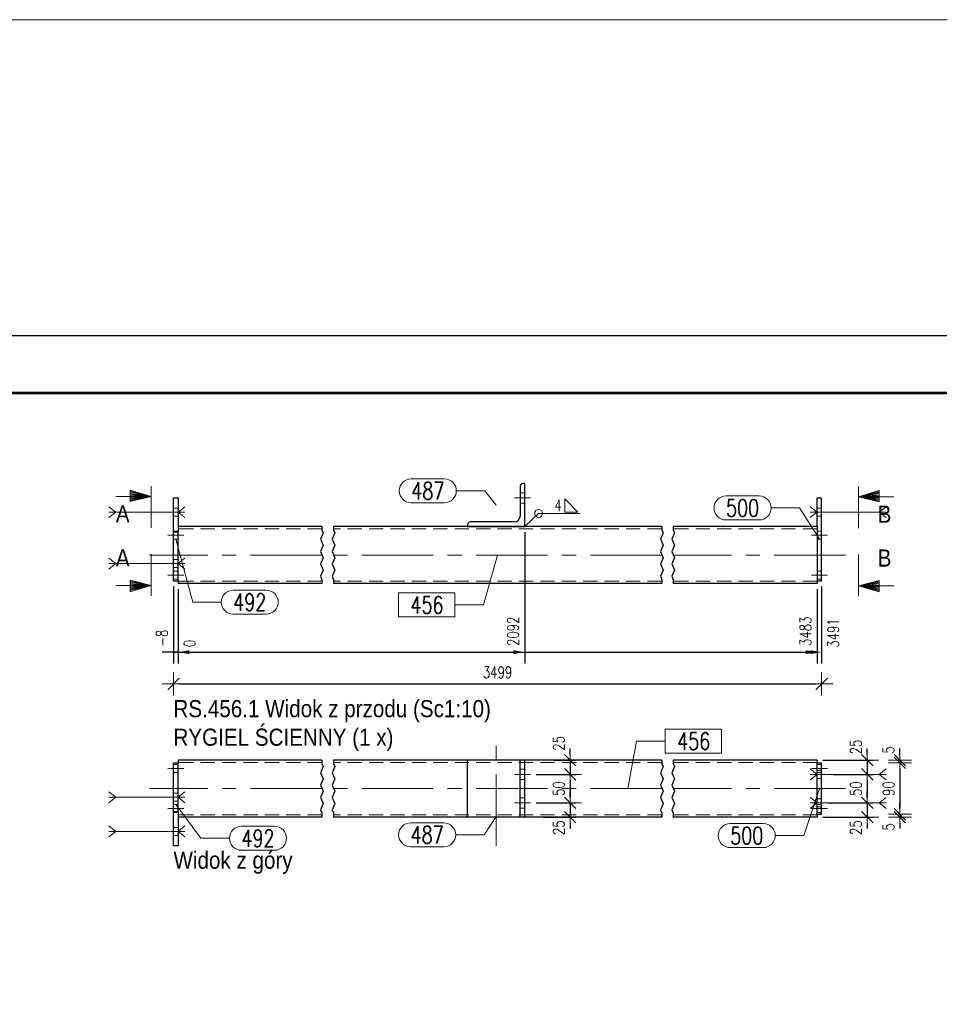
# Model space of a CAD drawing. Header units: millimetres. Extents: x -877 to 135, y 14151 to 14821.
# Tile 14 of 46: x -716 to -554, y 14628 to 14800. Entities that reach past the tile are written whole.
import ezdxf
from ezdxf.enums import TextEntityAlignment as Align

# ---------------------------------------------------------------- set-up
doc = ezdxf.new("R2010")
doc.units = ezdxf.units.MM
doc.header["$LTSCALE"] = 10
doc.linetypes.add('HIDDEN', pattern=[0.375, 0.25, -0.125])
doc.linetypes.add('MITTE', pattern=[2, 1.25, -0.25, 0.25, -0.25])
doc.layers.get('Defpoints').update_dxf_attribs({"color": 1})
doc.layers.add('_FORMATKA', color=8, linetype='Continuous', plot=False)
for name, color, linetype, lineweight in [('_RAMKA', 7, 'Continuous', 35), ('PS_Bolt', 4, 'Continuous', 13), ('PS_DIM', 4, 'Continuous', 13), ('PS_Hidden', 2, 'HIDDEN', 9), ('PS_Mid', 5, 'MITTE', 15), ('PS_Pos', 1, 'Continuous', 15), ('PS_Shape', 161, 'Continuous', 30), ('PS_SOLID', 7, 'Continuous', 30), ('PS_TEXT', 3, 'Continuous', 18), ('PS_Weld', 1, 'Continuous', 9)]:
    doc.layers.add(name, color=color, linetype=linetype, lineweight=lineweight)
doc.styles.add('gil', font='txt', dxfattribs={"width": 0.9})
doc.styles.add('ROMANS', font='romans.shx', dxfattribs={"width": 0.8})
doc.styles.add('simplex', font='simplex.shx', dxfattribs={"width": 0.75})
doc.dimstyles.new('1_10_GŁ_DS1-LS10', dxfattribs={"dimtxt": 2, "dimasz": 2, "dimexe": 2, "dimexo": 1, "dimgap": 1, "dimtad": 1, "dimjust": 4, "dimdec": 0, "dimlfac": 10, "dimtxsty": 'simplex', "dimblk1": 'NONE', "dimsah": 1, "dimcen": 2, "dimclrd": 256, "dimclre": 256, "dimclrt": 3, "dimadec": 1, "dimazin": 0, "dimtfac": 1, "dimtdec": 0, "dimtmove": 2, "dimatfit": 3, "dimfxl": 1, "dimarcsym": 0})
doc.dimstyles.new('1_10_PRZ', dxfattribs={"dimtxt": 2, "dimasz": 1, "dimexe": 2, "dimexo": 5, "dimgap": 1, "dimtad": 1, "dimdec": 0, "dimlfac": 10, "dimtxsty": 'simplex', "dimblk": 'dimznak', "dimcen": 2, "dimse1": 1, "dimse2": 1, "dimclrt": 3, "dimadec": 1, "dimazin": 0, "dimtfac": 1, "dimtdec": 0, "dimtix": 1, "dimtmove": 2, "dimatfit": 3, "dimldrblk": 'dim-grot', "dimfxl": 1, "dimarcsym": 0})
doc.dimstyles.new('1_10_PRZ_DS1-LS10', dxfattribs={"dimtxt": 2, "dimasz": 1, "dimexe": 2, "dimexo": 5, "dimgap": 1, "dimtad": 1, "dimdec": 0, "dimlfac": 10, "dimtxsty": 'simplex', "dimblk": 'dimznak', "dimcen": 2, "dimse1": 1, "dimse2": 1, "dimclrt": 3, "dimadec": 1, "dimazin": 0, "dimtfac": 1, "dimtdec": 0, "dimtix": 1, "dimtmove": 2, "dimatfit": 3, "dimldrblk": 'dim-grot', "dimfxl": 1, "dimarcsym": 0})
doc.dimstyles.new('1_10_SC', dxfattribs={"dimtxt": 2, "dimasz": 1, "dimexe": 1, "dimexo": 1, "dimgap": 1, "dimtad": 1, "dimdec": 0, "dimlfac": 10, "dimtxsty": 'simplex', "dimblk": 'dimznak', "dimcen": 2, "dimclrd": 256, "dimclre": 256, "dimclrt": 3, "dimadec": 1, "dimazin": 0, "dimtfac": 1, "dimtdec": 0, "dimtix": 1, "dimtmove": 2, "dimatfit": 3, "dimldrblk": 'dim-grot', "dimfxl": 1, "dimarcsym": 0})

# ---------------------------------------------------------------- blocks, each defined once
blk = doc.blocks.new('*D19')
at = {"layer": 'Defpoints', "color": 0, "transparency": 16777216}
for p in [(-688.6, 14702.2), (-687.8, 14701.7), (-687.8, 14689.7)]:
    blk.add_point(p, dxfattribs=at)
at = {"layer": 'PS_DIM', "lineweight": -2, "transparency": 16777216}
for p, q in [((-688.6, 14701.2), (-688.6, 14687.7)), ((-687.8, 14700.7), (-687.8, 14687.7)), ((-688.6, 14689.7), (-690.6, 14689.7)), ((-688.6, 14689.7), (-687.8, 14689.7)), ((-685.8, 14689.7), (-683.8, 14689.7))]:
    blk.add_line(p, q, dxfattribs=at)
at = {"layer": 'PS_DIM', "transparency": 16777216}
blk.add_solid([(-685.8, 14690.03), (-685.8, 14689.36), (-687.8, 14689.7)], dxfattribs=at)
at = {"layer": 'PS_DIM', "color": 3, "transparency": 16777216, "insert": (-690.62, 14692.15), "char_height": 2, "attachment_point": 5, "rotation": 90, "style": 'simplex'}
blk.add_mtext('-8', dxfattribs=at)
blk = doc.blocks.new('_None')
blk = doc.blocks.new('*D20')
at = {"layer": 'Defpoints', "color": 0, "transparency": 16777216}
for p in [(-687.8, 14701.7), (-687.8, 14701.7), (-687.8, 14689.7)]:
    blk.add_point(p, dxfattribs=at)
at = {"layer": 'PS_DIM', "lineweight": -2, "transparency": 16777216}
for p, q in [((-687.8, 14700.7), (-687.8, 14687.7)), ((-687.8, 14700.7), (-687.8, 14687.7)), ((-687.8, 14689.7), (-689.8, 14689.7)), ((-685.8, 14689.7), (-683.8, 14689.7))]:
    blk.add_line(p, q, dxfattribs=at)
at = {"layer": 'PS_DIM', "transparency": 16777216}
blk.add_solid([(-685.8, 14690.03), (-685.8, 14689.36), (-687.8, 14689.7)], dxfattribs=at)
at = {"layer": 'PS_DIM', "color": 3, "transparency": 16777216, "insert": (-685.78, 14691.22), "char_height": 2, "attachment_point": 5, "rotation": 90, "style": 'simplex'}
blk.add_mtext('0', dxfattribs=at)
blk = doc.blocks.new('*D21')
at = {"layer": 'Defpoints', "color": 0, "transparency": 16777216}
for p in [(-627.1, 14711.7), (-687.8, 14701.7), (-627.1, 14689.7)]:
    blk.add_point(p, dxfattribs=at)
at = {"layer": 'PS_DIM', "lineweight": -2, "transparency": 16777216}
for p, q in [((-627.1, 14710.7), (-627.1, 14687.7)), ((-687.8, 14700.7), (-687.8, 14687.7)), ((-687.8, 14689.7), (-629.1, 14689.7))]:
    blk.add_line(p, q, dxfattribs=at)
at = {"layer": 'PS_DIM', "transparency": 16777216}
blk.add_solid([(-629.1, 14690.03), (-629.1, 14689.36), (-627.1, 14689.7)], dxfattribs=at)
at = {"layer": 'PS_DIM', "color": 3, "transparency": 16777216, "insert": (-629.12, 14693.36), "char_height": 2, "attachment_point": 5, "rotation": 90, "style": 'simplex'}
blk.add_mtext('2092', dxfattribs=at)
blk = doc.blocks.new('*D22')
at = {"layer": 'Defpoints', "color": 0, "transparency": 16777216}
for p in [(-687.8, 14701.7), (-575.9, 14701.7), (-575.9, 14689.7)]:
    blk.add_point(p, dxfattribs=at)
at = {"layer": 'PS_DIM', "lineweight": -2, "transparency": 16777216}
for p, q in [((-687.8, 14700.7), (-687.8, 14687.7)), ((-575.9, 14700.7), (-575.9, 14687.7)), ((-687.8, 14689.7), (-577.9, 14689.7))]:
    blk.add_line(p, q, dxfattribs=at)
at = {"layer": 'PS_DIM', "transparency": 16777216}
blk.add_solid([(-577.9, 14690.03), (-577.9, 14689.36), (-575.9, 14689.7)], dxfattribs=at)
at = {"layer": 'PS_DIM', "color": 3, "transparency": 16777216, "insert": (-577.92, 14693.36), "char_height": 2, "attachment_point": 5, "rotation": 90, "style": 'simplex'}
blk.add_mtext('3483', dxfattribs=at)
blk = doc.blocks.new('*D23')
at = {"layer": 'Defpoints', "color": 0, "transparency": 16777216}
for p in [(-687.8, 14701.7), (-575.1, 14702.2), (-575.1, 14689.7)]:
    blk.add_point(p, dxfattribs=at)
at = {"layer": 'PS_DIM', "lineweight": -2, "transparency": 16777216}
for p, q in [((-575.1, 14701.2), (-575.1, 14687.7)), ((-687.8, 14700.7), (-687.8, 14687.7)), ((-687.8, 14689.7), (-577.1, 14689.7))]:
    blk.add_line(p, q, dxfattribs=at)
at = {"layer": 'PS_DIM', "transparency": 16777216}
blk.add_solid([(-577.1, 14690.03), (-577.1, 14689.36), (-575.1, 14689.7)], dxfattribs=at)
at = {"layer": 'PS_DIM', "color": 3, "transparency": 16777216, "insert": (-573.08, 14693.04), "char_height": 2, "attachment_point": 5, "rotation": 90, "style": 'simplex'}
blk.add_mtext('3491', dxfattribs=at)
blk = doc.blocks.new('dimznak')
at = {"color": 0}
for points in [[(0, 2), (0, -2)], [(-2, 0), (2, 0)]]:
    blk.add_lwpolyline(points, dxfattribs=at)
at = {"color": 2}
blk.add_lwpolyline([(1, 1), (-1, -1)], dxfattribs=at)
blk = doc.blocks.new('*D46')
at = {"layer": 'Defpoints', "color": 0, "transparency": 16777216}
for p in [(-622.96, 14670.81), (-626.1, 14668.31), (-619.14, 14668.31)]:
    blk.add_point(p, dxfattribs=at)
at = {"layer": 'PS_DIM', "lineweight": -2, "transparency": 16777216}
for p, q in [((-619.14, 14671.81), (-619.14, 14672.81)), ((-621.96, 14670.81), (-618.14, 14670.81)), ((-619.14, 14670.81), (-619.14, 14668.31)), ((-625.1, 14668.31), (-618.14, 14668.31)), ((-619.14, 14667.31), (-619.14, 14666.31))]:
    blk.add_line(p, q, dxfattribs=at)
for p, rotation in [((-619.14, 14670.81), 270), ((-619.14, 14668.31), 90)]:
    blk.add_blockref('dimznak', p, dxfattribs=dict(at, rotation=rotation))
at = {"layer": 'PS_DIM', "color": 3, "transparency": 16777216, "insert": (-621.14, 14673.73), "char_height": 2, "attachment_point": 5, "rotation": 90, "style": 'simplex'}
blk.add_mtext('25', dxfattribs=at)
blk = doc.blocks.new('dim-grot')
blk.add_hatch(color=256).paths.add_polyline_path([(0, 0), (-2, 0.5), (-2, -0.5)])
blk.add_lwpolyline([(0, 0), (-2, 0.5), (-2, -0.5), (0, 0)])
blk = doc.blocks.new('*D47')
at = {"layer": 'Defpoints', "color": 0, "transparency": 16777216}
for p in [(-626.1, 14668.31), (-626.1, 14663.31), (-619.14, 14663.31)]:
    blk.add_point(p, dxfattribs=at)
at = {"layer": 'PS_DIM', "lineweight": -2, "transparency": 16777216}
for p, q in [((-625.1, 14668.31), (-618.14, 14668.31)), ((-619.14, 14667.31), (-619.14, 14664.31)), ((-625.1, 14663.31), (-618.14, 14663.31))]:
    blk.add_line(p, q, dxfattribs=at)
for p, rotation in [((-619.14, 14668.31), 90), ((-619.14, 14663.31), 270)]:
    blk.add_blockref('dimznak', p, dxfattribs=dict(at, rotation=rotation))
at = {"layer": 'PS_DIM', "color": 3, "transparency": 16777216, "insert": (-621.14, 14665.81), "char_height": 2, "attachment_point": 5, "rotation": 90, "style": 'simplex'}
blk.add_mtext('50', dxfattribs=at)
blk = doc.blocks.new('*D48')
at = {"layer": 'Defpoints', "color": 0, "transparency": 16777216}
for p in [(-626.1, 14663.31), (-624.81, 14660.81), (-619.14, 14660.81)]:
    blk.add_point(p, dxfattribs=at)
at = {"layer": 'PS_DIM', "lineweight": -2, "transparency": 16777216}
for p, q in [((-619.14, 14664.31), (-619.14, 14665.31)), ((-625.1, 14663.31), (-618.14, 14663.31)), ((-619.14, 14663.31), (-619.14, 14660.81)), ((-623.81, 14660.81), (-618.14, 14660.81)), ((-619.14, 14659.81), (-619.14, 14658.81))]:
    blk.add_line(p, q, dxfattribs=at)
for p, rotation in [((-619.14, 14663.31), 270), ((-619.14, 14660.81), 90)]:
    blk.add_blockref('dimznak', p, dxfattribs=dict(at, rotation=rotation))
at = {"layer": 'PS_DIM', "color": 3, "transparency": 16777216, "insert": (-621.14, 14658.95), "char_height": 2, "attachment_point": 5, "rotation": 90, "style": 'simplex'}
blk.add_mtext('25', dxfattribs=at)
blk = doc.blocks.new('*D61')
at = {"layer": 'Defpoints', "color": 0, "transparency": 16777216}
for p in [(-575.9, 14670.81), (-574.1, 14668.31), (-567.1, 14668.31)]:
    blk.add_point(p, dxfattribs=at)
at = {"layer": 'PS_DIM', "lineweight": -2, "transparency": 16777216}
for p, q in [((-567.1, 14671.81), (-567.1, 14672.81)), ((-574.9, 14670.81), (-566.1, 14670.81)), ((-567.1, 14670.81), (-567.1, 14668.31)), ((-573.1, 14668.31), (-566.1, 14668.31)), ((-567.1, 14667.31), (-567.1, 14666.31))]:
    blk.add_line(p, q, dxfattribs=at)
for p, rotation in [((-567.1, 14670.81), 270), ((-567.1, 14668.31), 90)]:
    blk.add_blockref('dimznak', p, dxfattribs=dict(at, rotation=rotation))
at = {"layer": 'PS_DIM', "color": 3, "transparency": 16777216, "insert": (-569.1, 14673.1), "char_height": 2, "attachment_point": 5, "rotation": 90, "style": 'simplex'}
blk.add_mtext('25', dxfattribs=at)
blk = doc.blocks.new('*D62')
at = {"layer": 'Defpoints', "color": 0, "transparency": 16777216}
for p in [(-574.1, 14668.31), (-575.1, 14663.31), (-567.1, 14663.31)]:
    blk.add_point(p, dxfattribs=at)
at = {"layer": 'PS_DIM', "lineweight": -2, "transparency": 16777216}
for p, q in [((-573.1, 14668.31), (-566.1, 14668.31)), ((-567.1, 14667.31), (-567.1, 14664.31)), ((-574.1, 14663.31), (-566.1, 14663.31))]:
    blk.add_line(p, q, dxfattribs=at)
for p, rotation in [((-567.1, 14668.31), 90), ((-567.1, 14663.31), 270)]:
    blk.add_blockref('dimznak', p, dxfattribs=dict(at, rotation=rotation))
at = {"layer": 'PS_DIM', "color": 3, "transparency": 16777216, "insert": (-569.1, 14665.81), "char_height": 2, "attachment_point": 5, "rotation": 90, "style": 'simplex'}
blk.add_mtext('50', dxfattribs=at)
blk = doc.blocks.new('*D63')
at = {"layer": 'Defpoints', "color": 0, "transparency": 16777216}
for p in [(-575.1, 14663.31), (-575.9, 14660.81), (-567.1, 14660.81)]:
    blk.add_point(p, dxfattribs=at)
at = {"layer": 'PS_DIM', "lineweight": -2, "transparency": 16777216}
for p, q in [((-567.1, 14664.31), (-567.1, 14665.31)), ((-574.1, 14663.31), (-566.1, 14663.31)), ((-567.1, 14663.31), (-567.1, 14660.81)), ((-574.9, 14660.81), (-566.1, 14660.81)), ((-567.1, 14659.81), (-567.1, 14658.81))]:
    blk.add_line(p, q, dxfattribs=at)
for p, rotation in [((-567.1, 14663.31), 270), ((-567.1, 14660.81), 90)]:
    blk.add_blockref('dimznak', p, dxfattribs=dict(at, rotation=rotation))
at = {"layer": 'PS_DIM', "color": 3, "transparency": 16777216, "insert": (-569.1, 14658.96), "char_height": 2, "attachment_point": 5, "rotation": 90, "style": 'simplex'}
blk.add_mtext('25', dxfattribs=at)
blk = doc.blocks.new('*D64')
at = {"layer": 'Defpoints', "color": 0, "transparency": 16777216}
for p in [(-575.9, 14670.81), (-575.1, 14670.31), (-561.39, 14670.31)]:
    blk.add_point(p, dxfattribs=at)
at = {"layer": 'PS_DIM', "color": 0, "lineweight": -2, "transparency": 16777216}
for p, q in [((-561.39, 14671.81), (-561.39, 14672.81)), ((-561.39, 14670.81), (-561.39, 14670.31)), ((-561.39, 14669.31), (-561.39, 14668.31))]:
    blk.add_line(p, q, dxfattribs=at)
for p, rotation in [((-561.39, 14670.81), 270), ((-561.39, 14670.31), 90)]:
    blk.add_blockref('dimznak', p, dxfattribs=dict(at, rotation=rotation))
at = {"layer": 'PS_DIM', "color": 3, "transparency": 16777216, "insert": (-563.39, 14672.59), "char_height": 2, "attachment_point": 5, "rotation": 90, "style": 'simplex'}
blk.add_mtext('5', dxfattribs=at)
blk = doc.blocks.new('*D65')
at = {"layer": 'Defpoints', "color": 0, "transparency": 16777216}
for p in [(-575.1, 14670.31), (-575.1, 14661.31), (-561.39, 14661.31)]:
    blk.add_point(p, dxfattribs=at)
at = {"layer": 'PS_DIM', "color": 0, "lineweight": -2, "transparency": 16777216}
blk.add_line((-561.39, 14669.31), (-561.39, 14662.31), dxfattribs=at)
for p, rotation in [((-561.39, 14670.31), 90), ((-561.39, 14661.31), 270)]:
    blk.add_blockref('dimznak', p, dxfattribs=dict(at, rotation=rotation))
at = {"layer": 'PS_DIM', "color": 3, "transparency": 16777216, "insert": (-563.39, 14665.81), "char_height": 2, "attachment_point": 5, "rotation": 90, "style": 'simplex'}
blk.add_mtext('90', dxfattribs=at)
blk = doc.blocks.new('*D66')
at = {"layer": 'Defpoints', "color": 0, "transparency": 16777216}
for p in [(-575.1, 14661.31), (-575.9, 14660.81), (-561.39, 14660.81)]:
    blk.add_point(p, dxfattribs=at)
at = {"layer": 'PS_DIM', "color": 0, "lineweight": -2, "transparency": 16777216}
for p, q in [((-561.39, 14662.31), (-561.39, 14663.31)), ((-561.39, 14661.31), (-561.39, 14660.81)), ((-561.39, 14659.81), (-561.39, 14658.81))]:
    blk.add_line(p, q, dxfattribs=at)
for p, rotation in [((-561.39, 14661.31), 270), ((-561.39, 14660.81), 90)]:
    blk.add_blockref('dimznak', p, dxfattribs=dict(at, rotation=rotation))
at = {"layer": 'PS_DIM', "color": 3, "transparency": 16777216, "insert": (-563.39, 14659.11), "char_height": 2, "attachment_point": 5, "rotation": 90, "style": 'simplex'}
blk.add_mtext('5', dxfattribs=at)
blk = doc.blocks.new('*D269')
at = {"layer": 'Defpoints', "color": 0, "transparency": 16777216}
for p in [(-688.6, 14702.2), (-575.1, 14702.2), (-575.1, 14684.13)]:
    blk.add_point(p, dxfattribs=at)
at = {"layer": 'PS_DIM', "color": 0, "lineweight": -2, "transparency": 16777216}
blk.add_line((-687.6, 14684.13), (-576.1, 14684.13), dxfattribs=at)
at = {"layer": 'PS_DIM', "color": 0, "lineweight": -2, "transparency": 16777216, "rotation": 180}
blk.add_blockref('dimznak', (-688.6, 14684.13), dxfattribs=at)
at = {"layer": 'PS_DIM', "color": 0, "lineweight": -2, "transparency": 16777216}
blk.add_blockref('dimznak', (-575.1, 14684.13), dxfattribs=at)
at = {"layer": 'PS_DIM', "color": 3, "transparency": 16777216, "insert": (-631.85, 14686.17), "char_height": 2, "attachment_point": 5, "style": 'simplex'}
blk.add_mtext('3499', dxfattribs=at)
blk = doc.blocks.new('Znacznik')
at = {"layer": 'PS_TEXT'}
for p, q in [((4454.27, 7147.33), (4450.22, 7148.54)), ((4450.22, 7148.54), (4450.22, 7146.32)), ((4454.27, 7141.25), (4454.27, 7149.35)), ((4454.27, 7147.33), (4447.39, 7147.33)), ((4454.27, 7147.33), (4450.22, 7148.34)), ((4454.27, 7147.33), (4450.22, 7148.14)), ((4454.27, 7147.33), (4450.22, 7147.94)), ((4454.27, 7147.33), (4450.22, 7147.73)), ((4454.27, 7147.33), (4450.22, 7147.53)), ((4454.27, 7147.33), (4450.22, 7146.32)), ((4454.27, 7147.33), (4450.22, 7146.52)), ((4454.27, 7147.33), (4450.22, 7146.72)), ((4454.27, 7147.33), (4450.22, 7147.13)), ((4454.27, 7147.33), (4450.22, 7146.92)), ((4454.27, 7147.33), (4450.22, 7147.33))]:
    blk.add_line(p, q, dxfattribs=at)
blk = doc.blocks.new('PRZEK3')
at = {"layer": 'PS_DIM', "color": 7, "xscale": -0.8999999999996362, "yscale": 0.8999999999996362, "zscale": 0.9, "rotation": 90}
blk.add_blockref('Znacznik', (202262.67, 15878.89), dxfattribs=at)
at = {"layer": 'PS_TEXT', "style": 'ROMANS', "width": 0.9, "flags": 4}
blk.add_attdef('PRZEKRÓJ', (195831.81, 11873.66), '', height=2.92, dxfattribs=at)
blk = doc.blocks.new('*D281')
at = {"color": 252, "lineweight": -2, "transparency": 16777216}
blk.add_line((-997, 649.33), (-3, 649.33), dxfattribs=at)
at = {"layer": 'Defpoints', "color": 0, "transparency": 16777216}
for p in [(0, 649.33), (-1000, 594), (0, 594)]:
    blk.add_point(p, dxfattribs=at)
at = {"color": 252, "lineweight": -2, "transparency": 16777216, "xscale": 3, "yscale": 3, "zscale": 3, "rotation": 180}
blk.add_blockref('dimznak', (-1000, 649.33), dxfattribs=at)
at = {"color": 252, "lineweight": -2, "transparency": 16777216, "xscale": 3, "yscale": 3, "zscale": 3}
blk.add_blockref('dimznak', (0, 649.33), dxfattribs=at)
at = {"color": 252, "transparency": 16777216, "insert": (-500, 659.83), "char_height": 15, "attachment_point": 5, "style": 'simplex'}
blk.add_mtext('1000', dxfattribs=at)
blk = doc.blocks.new('*X675')
at = {"color": 5, "linetype": 'Continuous'}
for p, q in [((-699.9, 14715.16), (-698.7, 14714.2)), ((-686.6, 14715.16), (-687.8, 14714.2)), ((-698.7, 14714.2), (-699.9, 14713.24)), ((-686.6, 14714.2), (-699.9, 14714.2)), ((-687.8, 14714.2), (-686.6, 14713.24))]:
    blk.add_line(p, q, dxfattribs=at)
blk = doc.blocks.new('*X676')
at = {"color": 5, "linetype": 'Continuous'}
for p, q in [((-699.9, 14706.16), (-698.7, 14705.2)), ((-686.6, 14706.16), (-687.8, 14705.2)), ((-698.7, 14705.2), (-699.9, 14704.24)), ((-686.6, 14705.2), (-699.9, 14705.2)), ((-687.8, 14705.2), (-686.6, 14704.24))]:
    blk.add_line(p, q, dxfattribs=at)
blk = doc.blocks.new('*X677')
at = {"color": 4, "linetype": 'Continuous'}
for p, q in [((-577.1, 14715.16), (-575.9, 14714.2)), ((-563.8, 14715.16), (-565, 14714.2)), ((-575.9, 14714.2), (-577.1, 14713.24)), ((-563.8, 14714.2), (-577.1, 14714.2)), ((-565, 14714.2), (-563.8, 14713.24))]:
    blk.add_line(p, q, dxfattribs=at)
blk = doc.blocks.new('*X678')
at = {"color": 1}
for p, q in [((-662.6, 14711.7), (-662.6, 14711.11)), ((-660.6, 14711.7), (-660.6, 14711.11)), ((-603.1, 14711.7), (-603.1, 14711.11)), ((-601.1, 14711.7), (-601.1, 14711.11)), ((-662.37, 14710.57), (-662.83, 14709.48)), ((-662.83, 14709.48), (-662.37, 14708.4)), ((-662.6, 14711.11), (-662.37, 14710.57)), ((-660.37, 14710.57), (-660.83, 14709.48)), ((-660.83, 14709.48), (-660.37, 14708.4)), ((-660.6, 14711.11), (-660.37, 14710.57)), ((-602.87, 14710.57), (-603.33, 14709.48)), ((-603.33, 14709.48), (-602.87, 14708.4)), ((-603.1, 14711.11), (-602.87, 14710.57)), ((-600.87, 14710.57), (-601.33, 14709.48)), ((-601.33, 14709.48), (-600.87, 14708.4)), ((-601.1, 14711.11), (-600.87, 14710.57)), ((-662.37, 14708.4), (-662.83, 14707.32)), ((-660.37, 14708.4), (-660.83, 14707.32)), ((-602.87, 14708.4), (-603.33, 14707.32)), ((-600.87, 14708.4), (-601.33, 14707.32)), ((-662.83, 14707.32), (-662.37, 14706.23)), ((-662.37, 14706.23), (-662.83, 14705.15)), ((-660.83, 14707.32), (-660.37, 14706.23)), ((-660.37, 14706.23), (-660.83, 14705.15)), ((-603.33, 14707.32), (-602.87, 14706.23)), ((-602.87, 14706.23), (-603.33, 14705.15)), ((-601.33, 14707.32), (-600.87, 14706.23)), ((-600.87, 14706.23), (-601.33, 14705.15)), ((-662.83, 14705.15), (-662.37, 14704.07)), ((-660.83, 14705.15), (-660.37, 14704.07)), ((-603.33, 14705.15), (-602.87, 14704.07)), ((-601.33, 14705.15), (-600.87, 14704.07)), ((-662.37, 14704.07), (-662.83, 14702.98)), ((-662.83, 14702.98), (-662.6, 14702.44)), ((-660.37, 14704.07), (-660.83, 14702.98)), ((-660.83, 14702.98), (-660.6, 14702.44)), ((-602.87, 14704.07), (-603.33, 14702.98)), ((-603.33, 14702.98), (-603.1, 14702.44)), ((-600.87, 14704.07), (-601.33, 14702.98)), ((-601.33, 14702.98), (-601.1, 14702.44)), ((-662.6, 14702.44), (-662.6, 14701.7)), ((-660.6, 14702.44), (-660.6, 14701.7)), ((-603.1, 14702.44), (-603.1, 14701.7)), ((-601.1, 14702.44), (-601.1, 14701.7))]:
    blk.add_line(p, q, dxfattribs=at)
at = {"layer": 'PS_Hidden', "color": 2, "linetype": 'HIDDEN'}
for p, q in [((-627.1, 14717.6), (-627.9, 14717.6)), ((-688.6, 14714.9), (-687.8, 14714.9)), ((-627.1, 14715.8), (-627.9, 14715.8)), ((-575.9, 14714.9), (-575.1, 14714.9)), ((-688.6, 14713.5), (-687.8, 14713.5)), ((-575.9, 14713.5), (-575.1, 14713.5)), ((-662.6, 14711.3), (-687.8, 14711.3)), ((-603.1, 14711.3), (-660.6, 14711.3)), ((-575.9, 14711.3), (-601.1, 14711.3)), ((-688.6, 14710.9), (-687.8, 14710.9)), ((-688.6, 14709.5), (-687.8, 14709.5)), ((-575.1, 14710.9), (-575.9, 14710.9)), ((-575.1, 14709.5), (-575.9, 14709.5)), ((-688.6, 14705.9), (-687.8, 14705.9)), ((-688.6, 14704.5), (-687.8, 14704.5)), ((-688.6, 14703.9), (-687.8, 14703.9)), ((-575.1, 14703.9), (-575.9, 14703.9)), ((-688.6, 14702.5), (-687.8, 14702.5)), ((-662.6, 14702.1), (-687.8, 14702.1)), ((-603.1, 14702.1), (-660.6, 14702.1)), ((-575.9, 14702.1), (-601.1, 14702.1)), ((-575.1, 14702.5), (-575.9, 14702.5))]:
    blk.add_line(p, q, dxfattribs=at)
at = {"layer": 'PS_Mid', "color": 5, "linetype": 'MITTE'}
for p, q in [((-628.9, 14716.7), (-626.1, 14716.7)), ((-628.9, 14716.7), (-626.1, 14716.7)), ((-632.1, 14715.45), (-632.1, 14715.45)), ((-686.8, 14714.2), (-689.6, 14714.2)), ((-574.1, 14714.2), (-576.9, 14714.2)), ((-574.1, 14714.2), (-576.9, 14714.2)), ((-686.8, 14710.2), (-689.6, 14710.2)), ((-686.8, 14710.2), (-689.6, 14710.2)), ((-576.9, 14710.2), (-574.1, 14710.2)), ((-576.9, 14710.2), (-574.1, 14710.2)), ((-662.6, 14706.7), (-692.8, 14706.7)), ((-603.1, 14706.7), (-660.6, 14706.7)), ((-570.9, 14706.7), (-601.1, 14706.7)), ((-686.8, 14705.2), (-689.6, 14705.2)), ((-686.8, 14703.2), (-689.6, 14703.2)), ((-686.8, 14703.2), (-689.6, 14703.2)), ((-576.9, 14703.2), (-574.1, 14703.2)), ((-576.9, 14703.2), (-574.1, 14703.2))]:
    blk.add_line(p, q, dxfattribs=at)
at = {"layer": 'PS_SOLID', "color": 7, "linetype": 'Continuous'}
for p, q in [((-627.9, 14718.7), (-627.9, 14713.5)), ((-627.1, 14719.2), (-627.4, 14719.2)), ((-627.1, 14711.7), (-627.1, 14719.2)), ((-688.6, 14710.7), (-688.6, 14716.7)), ((-688.6, 14716.7), (-687.8, 14716.7)), ((-687.8, 14716.7), (-687.8, 14710.7)), ((-575.9, 14711.7), (-575.9, 14716.7)), ((-575.9, 14716.7), (-575.1, 14716.7)), ((-575.1, 14702.2), (-575.1, 14716.7)), ((-662.6, 14711.7), (-687.8, 14711.7)), ((-603.1, 14711.7), (-660.6, 14711.7)), ((-637.1, 14712), (-637.1, 14711.7)), ((-637.1, 14711.7), (-627.1, 14711.7)), ((-628.9, 14712.5), (-636.6, 14712.5)), ((-575.9, 14711.7), (-601.1, 14711.7)), ((-575.9, 14711.7), (-575.9, 14701.7)), ((-688.6, 14702.2), (-688.6, 14710.7)), ((-687.8, 14710.7), (-688.6, 14710.7)), ((-687.8, 14702.2), (-687.8, 14710.7)), ((-688.6, 14702.2), (-687.8, 14702.2)), ((-687.8, 14702.2), (-687.8, 14701.7)), ((-662.6, 14701.7), (-687.8, 14701.7)), ((-603.1, 14701.7), (-660.6, 14701.7)), ((-575.9, 14701.7), (-601.1, 14701.7)), ((-575.9, 14702.2), (-575.1, 14702.2))]:
    blk.add_line(p, q, dxfattribs=at)
at = {"layer": 'PS_SOLID'}
for centre, radius, start, end in [((-627.4, 14718.7), 0.5, 90, 180), ((-628.9, 14713.5), 1, 270, 0), ((-636.6, 14712), 0.5, 90, 180)]:
    blk.add_arc(centre, radius, start, end, dxfattribs=at)
blk = doc.blocks.new('*X679')
at = {"color": 4, "linetype": 'Continuous'}
for p, q in [((-577.1, 14715.16), (-575.9, 14714.2)), ((-563.8, 14715.16), (-565, 14714.2)), ((-575.9, 14714.2), (-577.1, 14713.24)), ((-563.8, 14714.2), (-577.1, 14714.2)), ((-565, 14714.2), (-563.8, 14713.24))]:
    blk.add_line(p, q, dxfattribs=at)
blk = doc.blocks.new('*X681')
at = {"color": 1}
for p, q in [((-631.85, 14706.7), (-634.32, 14697.96)), ((-639.32, 14700.06), (-649.2, 14700.06)), ((-649.2, 14700.06), (-649.2, 14695.86)), ((-639.32, 14695.86), (-639.32, 14700.06)), ((-639.32, 14697.96), (-634.32, 14697.96)), ((-649.2, 14695.86), (-639.32, 14695.86))]:
    blk.add_line(p, q, dxfattribs=at)
at = {"color": 30, "style": 'simplex', "width": 0.75}
blk.add_text('456', height=3, dxfattribs=at).set_placement((-647.1, 14696.46))
blk = doc.blocks.new('*X682')
at = {"color": 1}
for p, q in [((-646.95, 14720.04), (-641.17, 14720.04)), ((-639.07, 14717.94), (-634.07, 14717.94)), ((-632.1, 14715.45), (-634.07, 14717.94)), ((-646.95, 14715.84), (-641.17, 14715.84))]:
    blk.add_line(p, q, dxfattribs=at)
for centre, start, end in [((-646.95, 14717.94), 90, 270), ((-641.17, 14717.94), 270, 90)]:
    blk.add_arc(centre, 2.1, start, end, dxfattribs=at)
at = {"color": 30, "style": 'simplex', "width": 0.75}
blk.add_text('487', height=3, dxfattribs=at).set_placement((-646.95, 14716.44))
blk = doc.blocks.new('*X683')
at = {"color": 1}
for p, q in [((-591.84, 14717.03), (-586.05, 14717.03)), ((-583.95, 14714.93), (-578.95, 14714.93)), ((-575.5, 14709.45), (-578.95, 14714.93)), ((-591.84, 14712.83), (-586.05, 14712.83))]:
    blk.add_line(p, q, dxfattribs=at)
for centre, start, end in [((-591.84, 14714.93), 90, 270), ((-586.05, 14714.93), 270, 90)]:
    blk.add_arc(centre, 2.1, start, end, dxfattribs=at)
at = {"color": 30, "style": 'simplex', "width": 0.75}
blk.add_text('500', height=3, dxfattribs=at).set_placement((-591.84, 14713.43))
blk = doc.blocks.new('*X684')
at = {"color": 1}
for p, q in [((-688.2, 14709.45), (-685.23, 14698.45)), ((-678.13, 14700.55), (-672.35, 14700.55)), ((-685.23, 14698.45), (-680.23, 14698.45)), ((-678.13, 14696.35), (-672.35, 14696.35))]:
    blk.add_line(p, q, dxfattribs=at)
for centre, start, end in [((-678.13, 14698.45), 90, 270), ((-672.35, 14698.45), 270, 90)]:
    blk.add_arc(centre, 2.1, start, end, dxfattribs=at)
at = {"color": 30, "style": 'simplex', "width": 0.75}
blk.add_text('492', height=3, dxfattribs=at).set_placement((-678.13, 14696.95))
blk = doc.blocks.new('*X685')
at = {"color": 3, "style": 'gil', "width": 0.9}
for s, p in [('RS.456.1 Widok z przodu (Sc1:10)', (-688.6, 14678.31)), ('RYGIEL ŚCIENNY (1 x)', (-688.6, 14673.31))]:
    blk.add_text(s, height=3, dxfattribs=at).set_placement(p)
blk = doc.blocks.new('*X688')
at = {"color": 5, "linetype": 'Continuous'}
for p, q in [((-699.9, 14665.27), (-698.7, 14664.31)), ((-686.6, 14665.27), (-687.8, 14664.31)), ((-698.7, 14664.31), (-699.9, 14663.35)), ((-686.6, 14664.31), (-699.9, 14664.31)), ((-687.8, 14664.31), (-686.6, 14663.35))]:
    blk.add_line(p, q, dxfattribs=at)
blk = doc.blocks.new('*X689')
at = {"color": 5, "linetype": 'Continuous'}
for p, q in [((-699.9, 14659.27), (-698.7, 14658.31)), ((-698.7, 14658.31), (-699.9, 14657.35)), ((-686.6, 14658.31), (-699.9, 14658.31)), ((-686.6, 14659.27), (-687.8, 14658.31)), ((-687.8, 14658.31), (-686.6, 14657.35))]:
    blk.add_line(p, q, dxfattribs=at)
blk = doc.blocks.new('*X690')
at = {"color": 4, "linetype": 'Continuous'}
for p, q in [((-577.1, 14669.27), (-575.9, 14668.31)), ((-575.9, 14668.31), (-577.1, 14667.35)), ((-563.8, 14668.31), (-577.1, 14668.31)), ((-563.8, 14669.27), (-565, 14668.31)), ((-565, 14668.31), (-563.8, 14667.35))]:
    blk.add_line(p, q, dxfattribs=at)
blk = doc.blocks.new('*X691')
at = {"color": 1}
for p, q in [((-662.6, 14670.81), (-662.6, 14670.22)), ((-662.6, 14670.22), (-662.37, 14669.68)), ((-660.6, 14670.81), (-660.6, 14670.22)), ((-660.6, 14670.22), (-660.37, 14669.68)), ((-603.1, 14670.81), (-603.1, 14670.22)), ((-603.1, 14670.22), (-602.87, 14669.68)), ((-601.1, 14670.81), (-601.1, 14670.22)), ((-601.1, 14670.22), (-600.87, 14669.68)), ((-662.37, 14669.68), (-662.83, 14668.59)), ((-662.83, 14668.59), (-662.37, 14667.51)), ((-660.37, 14669.68), (-660.83, 14668.59)), ((-660.83, 14668.59), (-660.37, 14667.51)), ((-602.87, 14669.68), (-603.33, 14668.59)), ((-603.33, 14668.59), (-602.87, 14667.51)), ((-600.87, 14669.68), (-601.33, 14668.59)), ((-601.33, 14668.59), (-600.87, 14667.51)), ((-662.37, 14667.51), (-662.83, 14666.43)), ((-662.83, 14666.43), (-662.37, 14665.34)), ((-660.37, 14667.51), (-660.83, 14666.43)), ((-660.83, 14666.43), (-660.37, 14665.34)), ((-602.87, 14667.51), (-603.33, 14666.43)), ((-603.33, 14666.43), (-602.87, 14665.34)), ((-600.87, 14667.51), (-601.33, 14666.43)), ((-601.33, 14666.43), (-600.87, 14665.34)), ((-662.37, 14665.34), (-662.83, 14664.26)), ((-660.37, 14665.34), (-660.83, 14664.26)), ((-602.87, 14665.34), (-603.33, 14664.26)), ((-600.87, 14665.34), (-601.33, 14664.26)), ((-662.83, 14664.26), (-662.37, 14663.18)), ((-662.37, 14663.18), (-662.83, 14662.09)), ((-660.83, 14664.26), (-660.37, 14663.18)), ((-660.37, 14663.18), (-660.83, 14662.09)), ((-603.33, 14664.26), (-602.87, 14663.18)), ((-602.87, 14663.18), (-603.33, 14662.09)), ((-601.33, 14664.26), (-600.87, 14663.18)), ((-600.87, 14663.18), (-601.33, 14662.09)), ((-662.83, 14662.09), (-662.6, 14661.55)), ((-662.6, 14661.55), (-662.6, 14660.81)), ((-660.83, 14662.09), (-660.6, 14661.55)), ((-660.6, 14661.55), (-660.6, 14660.81)), ((-603.33, 14662.09), (-603.1, 14661.55)), ((-603.1, 14661.55), (-603.1, 14660.81)), ((-601.33, 14662.09), (-601.1, 14661.55)), ((-601.1, 14661.55), (-601.1, 14660.81))]:
    blk.add_line(p, q, dxfattribs=at)
at = {"layer": 'PS_Hidden', "color": 2, "linetype": 'HIDDEN'}
for p, q in [((-688.6, 14670.01), (-687.8, 14670.01)), ((-662.6, 14670.41), (-687.8, 14670.41)), ((-603.1, 14670.41), (-660.6, 14670.41)), ((-575.9, 14670.41), (-601.1, 14670.41)), ((-575.1, 14670.01), (-575.9, 14670.01)), ((-688.6, 14668.61), (-687.8, 14668.61)), ((-627.1, 14669.21), (-627.9, 14669.21)), ((-575.9, 14669.01), (-575.1, 14669.01)), ((-575.1, 14668.61), (-575.9, 14668.61)), ((-627.1, 14667.41), (-627.9, 14667.41)), ((-575.9, 14667.61), (-575.1, 14667.61)), ((-688.6, 14665.01), (-687.8, 14665.01)), ((-688.6, 14663.61), (-687.8, 14663.61)), ((-688.6, 14663.01), (-687.8, 14663.01)), ((-627.1, 14664.21), (-627.9, 14664.21)), ((-575.9, 14664.01), (-575.1, 14664.01)), ((-575.1, 14663.01), (-575.9, 14663.01)), ((-688.6, 14661.61), (-687.8, 14661.61)), ((-662.6, 14661.21), (-687.8, 14661.21)), ((-603.1, 14661.21), (-660.6, 14661.21)), ((-627.1, 14662.41), (-627.9, 14662.41)), ((-575.9, 14661.21), (-601.1, 14661.21)), ((-575.9, 14662.61), (-575.1, 14662.61)), ((-575.1, 14661.61), (-575.9, 14661.61)), ((-688.6, 14659.01), (-687.8, 14659.01)), ((-688.6, 14657.61), (-687.8, 14657.61))]:
    blk.add_line(p, q, dxfattribs=at)
at = {"layer": 'PS_Mid', "color": 5, "linetype": 'MITTE'}
for p, q in [((-632.1, 14655.81), (-632.1, 14675.81)), ((-686.8, 14669.31), (-689.6, 14669.31)), ((-686.8, 14669.31), (-689.6, 14669.31)), ((-628.9, 14668.31), (-626.1, 14668.31)), ((-576.9, 14669.31), (-574.1, 14669.31)), ((-576.9, 14669.31), (-574.1, 14669.31)), ((-574.1, 14668.31), (-576.9, 14668.31)), ((-662.6, 14665.81), (-692.8, 14665.81)), ((-603.1, 14665.81), (-660.6, 14665.81)), ((-570.9, 14665.81), (-601.1, 14665.81)), ((-686.8, 14664.31), (-689.6, 14664.31)), ((-628.9, 14663.31), (-626.1, 14663.31)), ((-574.1, 14663.31), (-576.9, 14663.31)), ((-686.8, 14662.31), (-689.6, 14662.31)), ((-686.8, 14662.31), (-689.6, 14662.31)), ((-576.9, 14662.31), (-574.1, 14662.31)), ((-576.9, 14662.31), (-574.1, 14662.31)), ((-686.8, 14658.31), (-689.6, 14658.31))]:
    blk.add_line(p, q, dxfattribs=at)
at = {"layer": 'PS_SOLID', "color": 7, "linetype": 'Continuous'}
for p, q in [((-688.6, 14661.81), (-688.6, 14670.31)), ((-688.6, 14670.31), (-687.8, 14670.31)), ((-687.8, 14670.81), (-687.8, 14670.31)), ((-662.6, 14670.81), (-687.8, 14670.81)), ((-687.8, 14661.81), (-687.8, 14670.31)), ((-637.1, 14670.81), (-660.6, 14670.81)), ((-637.1, 14660.81), (-637.1, 14670.81)), ((-627.9, 14670.81), (-637.1, 14670.81)), ((-627.9, 14660.81), (-627.9, 14670.81)), ((-627.1, 14670.81), (-627.9, 14670.81)), ((-627.1, 14660.81), (-627.1, 14670.81)), ((-603.1, 14670.81), (-627.1, 14670.81)), ((-575.9, 14670.81), (-601.1, 14670.81)), ((-575.9, 14670.81), (-575.9, 14670.31)), ((-575.9, 14661.31), (-575.9, 14670.31)), ((-575.9, 14670.31), (-575.1, 14670.31)), ((-575.1, 14661.31), (-575.1, 14670.31)), ((-688.6, 14655.81), (-688.6, 14661.81)), ((-688.6, 14661.81), (-687.8, 14661.81)), ((-687.8, 14661.81), (-687.8, 14655.81)), ((-575.9, 14661.31), (-575.1, 14661.31)), ((-575.9, 14661.31), (-575.9, 14660.81)), ((-662.6, 14660.81), (-687.8, 14660.81)), ((-637.1, 14660.81), (-660.6, 14660.81)), ((-627.9, 14660.81), (-637.1, 14660.81)), ((-627.1, 14660.81), (-627.9, 14660.81)), ((-603.1, 14660.81), (-627.1, 14660.81)), ((-575.9, 14660.81), (-601.1, 14660.81)), ((-687.8, 14655.81), (-688.6, 14655.81))]:
    blk.add_line(p, q, dxfattribs=at)
blk = doc.blocks.new('*X692')
at = {"color": 4, "linetype": 'Continuous'}
for p, q in [((-577.1, 14664.27), (-575.9, 14663.31)), ((-575.9, 14663.31), (-577.1, 14662.35)), ((-563.8, 14663.31), (-577.1, 14663.31)), ((-563.8, 14664.27), (-565, 14663.31)), ((-565, 14663.31), (-563.8, 14662.35))]:
    blk.add_line(p, q, dxfattribs=at)
blk = doc.blocks.new('*X694')
at = {"color": 1}
for p, q in [((-592.61, 14676.21), (-602.49, 14676.21)), ((-602.49, 14676.21), (-602.49, 14672.01)), ((-592.61, 14672.01), (-592.61, 14676.21)), ((-609.06, 14665.81), (-607.49, 14674.11)), ((-607.49, 14674.11), (-602.49, 14674.11)), ((-602.49, 14672.01), (-592.61, 14672.01))]:
    blk.add_line(p, q, dxfattribs=at)
at = {"color": 30, "style": 'simplex', "width": 0.75}
blk.add_text('456', height=3, dxfattribs=at).set_placement((-600.39, 14672.61))
blk = doc.blocks.new('*X695')
at = {"color": 1}
for p, q in [((-647.07, 14659.82), (-641.28, 14659.82)), ((-632.1, 14660.95), (-634.18, 14657.72)), ((-639.18, 14657.72), (-634.18, 14657.72)), ((-647.07, 14655.62), (-641.28, 14655.62))]:
    blk.add_line(p, q, dxfattribs=at)
for centre, start, end in [((-647.07, 14657.72), 90, 270), ((-641.28, 14657.72), 270, 90)]:
    blk.add_arc(centre, 2.1, start, end, dxfattribs=at)
at = {"color": 30, "style": 'simplex', "width": 0.75}
blk.add_text('487', height=3, dxfattribs=at).set_placement((-647.07, 14656.22))
blk = doc.blocks.new('*X696')
at = {"color": 1}
for p, q in [((-575.5, 14665.81), (-578.22, 14657.59)), ((-591.1, 14659.69), (-585.32, 14659.69)), ((-583.22, 14657.59), (-578.22, 14657.59)), ((-591.1, 14655.49), (-585.32, 14655.49))]:
    blk.add_line(p, q, dxfattribs=at)
for centre, start, end in [((-591.1, 14657.59), 90, 270), ((-585.32, 14657.59), 270, 90)]:
    blk.add_arc(centre, 2.1, start, end, dxfattribs=at)
at = {"color": 30, "style": 'simplex', "width": 0.75}
blk.add_text('500', height=3, dxfattribs=at).set_placement((-591.1, 14656.09))
blk = doc.blocks.new('*X697')
at = {"color": 1}
for p, q in [((-688.2, 14663.06), (-683.79, 14657.12)), ((-676.69, 14659.22), (-670.9, 14659.22)), ((-683.79, 14657.12), (-678.79, 14657.12)), ((-676.69, 14655.02), (-670.9, 14655.02))]:
    blk.add_line(p, q, dxfattribs=at)
for centre, start, end in [((-676.69, 14657.12), 90, 270), ((-670.9, 14657.12), 270, 90)]:
    blk.add_arc(centre, 2.1, start, end, dxfattribs=at)
at = {"color": 30, "style": 'simplex', "width": 0.75}
blk.add_text('492', height=3, dxfattribs=at).set_placement((-676.69, 14655.62))
blk = doc.blocks.new('*X698')
at = {"color": 3, "style": 'gil', "width": 0.9}
blk.add_text('Widok z góry', height=3, dxfattribs=at).set_placement((-688.6, 14651.79))
blk = doc.blocks.new('*X1122')
at = {"color": 3}
for p, q in [((-617.77, 14714.21), (-620.07, 14716.51)), ((-620.07, 14716.51), (-620.07, 14714.21)), ((-620.07, 14714.21), (-617.77, 14714.21))]:
    blk.add_line(p, q, dxfattribs=at)
at = {"color": 9}
for p, q in [((-627.1, 14711.7), (-624.66, 14713.98)), ((-624.66, 14713.98), (-617.38, 14713.98))]:
    blk.add_line(p, q, dxfattribs=at)
blk.add_circle((-624.66, 14713.98), 0.69, dxfattribs=at)
at = {"color": 2, "style": 'simplex', "width": 0.75}
blk.add_text('4', height=2, dxfattribs=at).set_placement((-621.9, 14714.38))
blk = doc.blocks.new('*U279')
at = {"layer": '_FORMATKA', "lineweight": -3}
blk.add_lwpolyline([(-1000, 0), (0, 0), (0, 594), (-1000, 594)], close=True, dxfattribs=at)
at = {"layer": '_RAMKA', "lineweight": -3, "const_width": 0.5}
blk.add_lwpolyline([(-970, 10), (-10, 10), (-10, 584), (-970, 584)], close=True, dxfattribs=at)
dim = blk.add_linear_dim(base=(0, 649.33), p1=(-1000, 594), p2=(0, 594), dimstyle='1_10_PRZ', override={"dimscale": 3, "dimtxt": 5, "dimlfac": 1, "dimclrd": 252, "dimclrt": 252})
dim.commit()
dim.dimension.update_dxf_attribs({"geometry": '*D281', "text_midpoint": (-500, 659.83)})

msp = doc.modelspace()

# ---------------------------------------------------------------- block references
at = {"layer": 'PS_Bolt', "color": 5}
for name in ['*X675', '*X676', '*X688', '*X689']:
    msp.add_blockref(name, (0, 0), dxfattribs=at)
at = {"layer": 'PS_Bolt', "color": 4}
for name in ['*X677', '*X679', '*X690', '*X692']:
    msp.add_blockref(name, (0, 0), dxfattribs=at)
at = {"layer": 'PS_DIM'}
msp.add_blockref('*U279', (129.44, 14151.07), dxfattribs=at)
at = {"layer": 'PS_Pos'}
for name in ['*X682', '*X683', '*X684', '*X681', '*X694', '*X696', '*X697', '*X695']:
    msp.add_blockref(name, (0, 0), dxfattribs=at)
at = {"layer": 'PS_Shape', "color": 20}
for name in ['*X678', '*X691']:
    msp.add_blockref(name, (0, 0), dxfattribs=at)
at = {"layer": 'PS_TEXT'}
ref = msp.add_blockref('PRZEK3', (11177.54, 210547.02), dxfattribs=dict(at, xscale=-1, rotation=90))
ref.add_attrib('PRZEKRÓJ', 'A', dxfattribs={"height": 3, "style": 'gil', "width": 0.9}).set_placement((-698.69, 14711.5), align=Align.BOTTOM_LEFT)
ref = msp.add_blockref('PRZEK3', (-12438.72, 210546.97), dxfattribs=dict(at, rotation=270))
ref.add_attrib('PRZEKRÓJ', 'B', dxfattribs={"height": 3, "style": 'gil', "width": 0.9}).set_placement((-565.29, 14711.45), align=Align.BOTTOM_LEFT)
ref = msp.add_blockref('PRZEK3', (11177.54, -181128.7), dxfattribs=dict(at, rotation=90))
ref.add_attrib('PRZEKRÓJ', 'A', dxfattribs={"height": 3, "style": 'gil', "width": 0.9}).set_placement((-698.69, 14703.82), align=Align.BOTTOM_LEFT)
ref = msp.add_blockref('PRZEK3', (-12438.72, -181128.75), dxfattribs=dict(at, xscale=-1, rotation=270))
ref.add_attrib('PRZEKRÓJ', 'B', dxfattribs={"height": 3, "style": 'gil', "width": 0.9}).set_placement((-565.29, 14703.77), align=Align.BOTTOM_LEFT)
for name in ['*X685', '*X698']:
    msp.add_blockref(name, (0, 0), dxfattribs=at)
at = {"layer": 'PS_Weld'}
msp.add_blockref('*X1122', (0, 0), dxfattribs=at)

# ---------------------------------------------------------------- dimensions: what is measured, and where the dimension line sits
at = {"layer": 'PS_DIM'}
for base, p1, p2, text, picture, middle in [((-627.1, 14689.7), (-687.8, 14701.7), (-627.1, 14711.7), '2092', '*D21', (-629.12, 14693.36)), ((-687.8, 14689.7), (-688.6, 14702.2), (-687.8, 14701.7), '-8', '*D19', (-690.62, 14692.15)), ((-687.8, 14689.7), (-687.8, 14701.7), (-687.8, 14701.7), '0', '*D20', (-685.78, 14691.22)), ((-575.1, 14689.7), (-687.8, 14701.7), (-575.1, 14702.2), '3491', '*D23', (-573.08, 14693.04)), ((-575.9, 14689.7), (-687.8, 14701.7), (-575.9, 14701.7), '3483', '*D22', (-577.92, 14693.36))]:
    dim = msp.add_linear_dim(base=base, p1=p1, p2=p2, text=text, dimstyle='1_10_GŁ_DS1-LS10', dxfattribs=at)
    dim.commit()
    dim.dimension.update_dxf_attribs({"geometry": picture, "text_midpoint": middle, "dimtype": 128, "text_rotation": 90})
dim = msp.add_linear_dim(base=(-575.1, 14684.13), p1=(-688.6, 14702.2), p2=(-575.1, 14702.2), text='3499', dimstyle='1_10_PRZ_DS1-LS10', dxfattribs=at)
dim.commit()
dim.dimension.update_dxf_attribs({"geometry": '*D269', "text_midpoint": (-631.85, 14686.17), "dimtype": 128})
for base, p1, p2, dimstyle, picture, middle in [((-619.14, 14668.31), (-622.96, 14670.81), (-626.1, 14668.31), '1_10_SC', '*D46', (-621.14, 14673.73)), ((-567.1, 14668.31), (-575.9, 14670.81), (-574.1, 14668.31), '1_10_SC', '*D61', (-569.1, 14673.1)), ((-561.39, 14670.31), (-575.9, 14670.81), (-575.1, 14670.31), '1_10_PRZ', '*D64', (-563.39, 14672.59)), ((-619.14, 14660.81), (-626.1, 14663.31), (-624.81, 14660.81), '1_10_SC', '*D48', (-621.14, 14658.95)), ((-567.1, 14660.81), (-575.1, 14663.31), (-575.9, 14660.81), '1_10_SC', '*D63', (-569.1, 14658.96)), ((-561.39, 14660.81), (-575.1, 14661.31), (-575.9, 14660.81), '1_10_PRZ', '*D66', (-563.39, 14659.11))]:
    dim = msp.add_linear_dim(base=base, p1=p1, p2=p2, angle=90, dimstyle=dimstyle, dxfattribs=at)
    dim.commit()
    dim.dimension.update_dxf_attribs({"geometry": picture, "text_midpoint": middle, "dimtype": 128})
for base, p1, p2, dimstyle, picture, middle in [((-561.39, 14661.31), (-575.1, 14670.31), (-575.1, 14661.31), '1_10_PRZ', '*D65', (-563.39, 14665.81)), ((-619.14, 14663.31), (-626.1, 14668.31), (-626.1, 14663.31), '1_10_SC', '*D47', (-621.14, 14665.81)), ((-567.1, 14663.31), (-574.1, 14668.31), (-575.1, 14663.31), '1_10_SC', '*D62', (-569.1, 14665.81))]:
    dim = msp.add_linear_dim(base=base, p1=p1, p2=p2, angle=90, dimstyle=dimstyle, dxfattribs=at)
    dim.commit()
    dim.dimension.update_dxf_attribs({"geometry": picture, "text_midpoint": middle})

doc.saveas('drawing.dxf')
